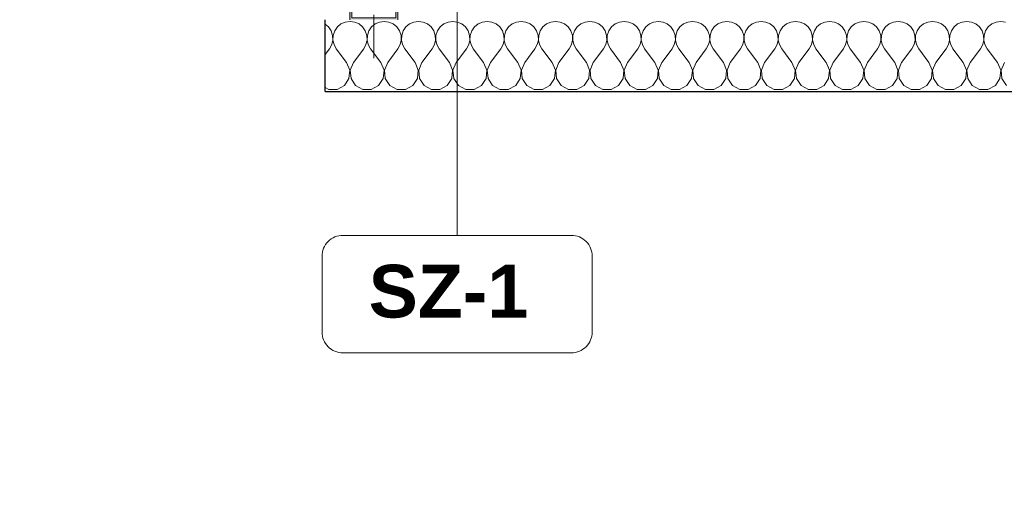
# Model space of a CAD drawing. Header units: millimetres. Extents: x -12989 to 357906, y -50379 to 30884.
# Tile 120 of 256: x 9811 to 11864, y -823 to 150. Entities that reach past the tile are written whole.
import ezdxf

# ---------------------------------------------------------------- set-up
doc = ezdxf.new("R2010")
doc.units = ezdxf.units.MM
doc.header["$MEASUREMENT"] = 0
doc.linetypes.add('Wipeout_Contour', pattern=[1000, 0, -1000])
for name, color, linetype in [('A_OZN_ODNOSNIKI', 7, 'Continuous'), ('AS_Belki.Import IFC', 7, 'Continuous'), ('Nowe_A__SCIANY', 7, 'Continuous'), ('Nowe_A_WYM_ZEWNETRZNE', 7, 'Continuous')]:
    doc.layers.add(name, color=color, linetype=linetype)
for name, color, linetype, lineweight in [('A_OZN_ODNOSNIKI_Nr_pióra__6', 7, 'Continuous', 13), ('A_OZN_ODNOSNIKI_Nr_pióra__85', 7, 'Continuous', 13), ('AS_Belki.Import IFC_Nr_pióra__1', 7, 'Continuous', 13), ('AS_Belki.Import IFC_Nr_pióra__20', 1, 'Continuous', 13), ('Nowe_A__SCIANY_Nr_pióra__27', 7, 'Continuous', 25), ('Nowe_A_WYM_ZEWNETRZNE_Nr_pióra__1', 7, 'Continuous', 13), ('Nowe_A_WYM_ZEWNETRZNE_Nr_pióra__45', 7, 'Continuous', 15), ('Nowe_A_WYM_ZEWNETRZNE_Nr_pióra__85', 7, 'Continuous', 13)]:
    doc.layers.add(name, color=color, linetype=linetype, lineweight=lineweight)
doc.layers.add('Nowe_A__SCIANY_Nr_pióra__174', color=7, linetype='Continuous', lineweight=5, true_color=0x6a6a6a)
doc.styles.add('STYL_AUTOMATYCZNY_3', font='arial.ttf')
doc.styles.add('STYL_AUTOMATYCZNY_4', font='arial.ttf')
doc.dimstyles.new('STYL_AUTOMATYCZNY__1', dxfattribs={"dimtxt": 139.999998, "dimasz": 71.25, "dimexe": 0.18, "dimexo": 0.0625, "dimgap": 0, "dimtad": 1, "dimtih": 1, "dimtoh": 1, "dimdec": 0, "dimlfac": 0.1, "dimzin": 0, "dimdsep": 46, "dimtxsty": 'STYL_AUTOMATYCZNY_3', "dimblk": 'ARROWHEAD_6', "dimblk1": 'ARROWHEAD_6', "dimblk2": 'ARROWHEAD_6', "dimcen": 0.09, "dimse1": 1, "dimse2": 1, "dimclrd": 7, "dimclre": 7, "dimclrt": 7, "dimadec": 0, "dimazin": 0, "dimtfac": 1, "dimtdec": 4, "dimtmove": 0, "dimatfit": 3, "dimfxl": 0, "dimtolj": 1, "dimtzin": 0, "dimarcsym": 0})
doc.dimstyles.new('STYL_AUTOMATYCZNY__2', dxfattribs={"dimtxt": 139.999998, "dimasz": 71.25, "dimexe": 0.18, "dimexo": 0.0625, "dimgap": 0, "dimtad": 1, "dimdec": 0, "dimlfac": 0.1, "dimzin": 0, "dimdsep": 46, "dimtxsty": 'STYL_AUTOMATYCZNY_3', "dimblk": 'ARROWHEAD_6', "dimblk1": 'ARROWHEAD_6', "dimblk2": 'ARROWHEAD_6', "dimcen": 0.09, "dimse1": 1, "dimse2": 1, "dimclrd": 7, "dimclre": 7, "dimclrt": 7, "dimadec": 0, "dimazin": 0, "dimtfac": 1, "dimtdec": 4, "dimtmove": 0, "dimatfit": 3, "dimfxl": 0, "dimtolj": 1, "dimtzin": 0, "dimarcsym": 0})

# ---------------------------------------------------------------- blocks, each defined once
blk = doc.blocks.new('*X17')
at = {"layer": 'Nowe_A__SCIANY_Nr_pióra__174', "color": 251, "linetype": 'Continuous', "lineweight": 5, "true_color": 0x6a6a6a}
for p, q in [((10490.2, 145.1), (10481.2, 141.1)), ((10500, 146.4), (10490.2, 145.1)), ((10509.8, 145.1), (10500, 146.4)), ((10518.8, 141.1), (10509.8, 145.1)), ((10561.7, 145.1), (10552.7, 141.1)), ((10571.4, 146.4), (10561.7, 145.1)), ((10581.2, 145.1), (10571.4, 146.4)), ((10590.2, 141.1), (10581.2, 145.1)), ((10633.1, 145.1), (10624.1, 141.1)), ((10642.9, 146.4), (10633.1, 145.1)), ((10652.6, 145.1), (10642.9, 146.4)), ((10661.6, 141.1), (10652.6, 145.1)), ((10704.5, 145.1), (10695.5, 141.1)), ((10714.3, 146.4), (10704.5, 145.1)), ((10724, 145.1), (10714.3, 146.4)), ((10733.1, 141.1), (10724, 145.1)), ((10776, 145.1), (10766.9, 141.1)), ((10785.7, 146.4), (10776, 145.1)), ((10795.5, 145.1), (10785.7, 146.4)), ((10804.5, 141.1), (10795.5, 145.1)), ((10847.4, 145.1), (10838.4, 141.1)), ((10857.1, 146.4), (10847.4, 145.1)), ((10866.9, 145.1), (10857.1, 146.4)), ((10875.9, 141.1), (10866.9, 145.1)), ((10918.8, 145.1), (10909.8, 141.1)), ((10928.6, 146.4), (10918.8, 145.1)), ((10938.3, 145.1), (10928.6, 146.4)), ((10947.3, 141.1), (10938.3, 145.1)), ((10990.2, 145.1), (10981.2, 141.1)), ((11000, 146.4), (10990.2, 145.1)), ((11009.8, 145.1), (11000, 146.4)), ((11018.8, 141.1), (11009.8, 145.1)), ((11061.7, 145.1), (11052.7, 141.1)), ((11071.4, 146.4), (11061.7, 145.1)), ((11081.2, 145.1), (11071.4, 146.4)), ((11090.2, 141.1), (11081.2, 145.1)), ((11133.1, 145.1), (11124.1, 141.1)), ((11142.9, 146.4), (11133.1, 145.1)), ((11152.6, 145.1), (11142.9, 146.4)), ((11161.6, 141.1), (11152.6, 145.1)), ((11204.5, 145.1), (11195.5, 141.1)), ((11214.3, 146.4), (11204.5, 145.1)), ((11224, 145.1), (11214.3, 146.4)), ((11233.1, 141.1), (11224, 145.1)), ((11276, 145.1), (11266.9, 141.1)), ((11285.7, 146.4), (11276, 145.1)), ((11295.5, 145.1), (11285.7, 146.4)), ((11304.5, 141.1), (11295.5, 145.1)), ((11347.4, 145.1), (11338.4, 141.1)), ((11357.1, 146.4), (11347.4, 145.1)), ((11366.9, 145.1), (11357.1, 146.4)), ((11375.9, 141.1), (11366.9, 145.1)), ((11418.8, 145.1), (11409.8, 141.1)), ((11428.6, 146.4), (11418.8, 145.1)), ((11438.3, 145.1), (11428.6, 146.4)), ((11447.3, 141.1), (11438.3, 145.1)), ((11490.2, 145.1), (11481.2, 141.1)), ((11500, 146.4), (11490.2, 145.1)), ((11509.8, 145.1), (11500, 146.4)), ((11518.8, 141.1), (11509.8, 145.1)), ((11561.7, 145.1), (11552.7, 141.1)), ((11571.4, 146.4), (11561.7, 145.1)), ((11581.2, 145.1), (11571.4, 146.4)), ((11590.2, 141.1), (11581.2, 145.1)), ((11633.1, 145.1), (11624.1, 141.1)), ((11642.9, 146.4), (11633.1, 145.1)), ((11652.6, 145.1), (11642.9, 146.4)), ((11661.6, 141.1), (11652.6, 145.1)), ((11704.5, 145.1), (11695.5, 141.1)), ((11714.3, 146.4), (11704.5, 145.1)), ((11724, 145.1), (11714.3, 146.4)), ((11733.1, 141.1), (11724, 145.1)), ((11776, 145.1), (11766.9, 141.1)), ((11785.7, 146.4), (11776, 145.1)), ((11795.5, 145.1), (11785.7, 146.4)), ((11804.5, 141.1), (11795.5, 145.1)), ((11847.4, 145.1), (11838.4, 141.1)), ((11857.1, 146.4), (11847.4, 145.1)), ((11866.9, 145.1), (11857.1, 146.4)), ((10454.9, 134.8), (10448.1, 140.5)), ((10460.5, 126.7), (10454.9, 134.8)), ((10463.7, 117.3), (10460.5, 126.7)), ((10468.1, 126.7), (10464.9, 117.3)), ((10473.6, 134.8), (10468.1, 126.7)), ((10481.2, 141.1), (10473.6, 134.8)), ((10526.4, 134.8), (10518.8, 141.1)), ((10531.9, 126.7), (10526.4, 134.8)), ((10535.1, 117.3), (10531.9, 126.7)), ((10539.5, 126.7), (10536.3, 117.3)), ((10545.1, 134.8), (10539.5, 126.7)), ((10552.7, 141.1), (10545.1, 134.8)), ((10597.8, 134.8), (10590.2, 141.1)), ((10603.4, 126.7), (10597.8, 134.8)), ((10606.5, 117.3), (10603.4, 126.7)), ((10610.9, 126.7), (10607.8, 117.3)), ((10616.5, 134.8), (10610.9, 126.7)), ((10624.1, 141.1), (10616.5, 134.8)), ((10669.2, 134.8), (10661.6, 141.1)), ((10674.8, 126.7), (10669.2, 134.8)), ((10677.9, 117.3), (10674.8, 126.7)), ((10682.3, 126.7), (10679.2, 117.3)), ((10687.9, 134.8), (10682.3, 126.7)), ((10695.5, 141.1), (10687.9, 134.8)), ((10740.6, 134.8), (10733.1, 141.1)), ((10746.2, 126.7), (10740.6, 134.8)), ((10749.4, 117.3), (10746.2, 126.7)), ((10753.8, 126.7), (10750.6, 117.3)), ((10759.4, 134.8), (10753.8, 126.7)), ((10766.9, 141.1), (10759.4, 134.8)), ((10812.1, 134.8), (10804.5, 141.1)), ((10817.7, 126.7), (10812.1, 134.8)), ((10820.8, 117.3), (10817.7, 126.7)), ((10825.2, 126.7), (10822.1, 117.3)), ((10830.8, 134.8), (10825.2, 126.7)), ((10838.4, 141.1), (10830.8, 134.8)), ((10883.5, 134.8), (10875.9, 141.1)), ((10889.1, 126.7), (10883.5, 134.8)), ((10892.2, 117.3), (10889.1, 126.7)), ((10896.6, 126.7), (10893.5, 117.3)), ((10902.2, 134.8), (10896.6, 126.7)), ((10909.8, 141.1), (10902.2, 134.8)), ((10954.9, 134.8), (10947.3, 141.1)), ((10960.5, 126.7), (10954.9, 134.8)), ((10963.7, 117.3), (10960.5, 126.7)), ((10968.1, 126.7), (10964.9, 117.3)), ((10973.6, 134.8), (10968.1, 126.7)), ((10981.2, 141.1), (10973.6, 134.8)), ((11026.4, 134.8), (11018.8, 141.1)), ((11031.9, 126.7), (11026.4, 134.8)), ((11035.1, 117.3), (11031.9, 126.7)), ((11039.5, 126.7), (11036.3, 117.3)), ((11045.1, 134.8), (11039.5, 126.7)), ((11052.7, 141.1), (11045.1, 134.8)), ((11097.8, 134.8), (11090.2, 141.1)), ((11103.4, 126.7), (11097.8, 134.8)), ((11106.5, 117.3), (11103.4, 126.7)), ((11110.9, 126.7), (11107.8, 117.3)), ((11116.5, 134.8), (11110.9, 126.7)), ((11124.1, 141.1), (11116.5, 134.8)), ((11169.2, 134.8), (11161.6, 141.1)), ((11174.8, 126.7), (11169.2, 134.8)), ((11177.9, 117.3), (11174.8, 126.7)), ((11182.3, 126.7), (11179.2, 117.3)), ((11187.9, 134.8), (11182.3, 126.7)), ((11195.5, 141.1), (11187.9, 134.8)), ((11240.6, 134.8), (11233.1, 141.1)), ((11246.2, 126.7), (11240.6, 134.8)), ((11249.4, 117.3), (11246.2, 126.7)), ((11253.8, 126.7), (11250.6, 117.3)), ((11259.4, 134.8), (11253.8, 126.7)), ((11266.9, 141.1), (11259.4, 134.8)), ((11312.1, 134.8), (11304.5, 141.1)), ((11317.7, 126.7), (11312.1, 134.8)), ((11320.8, 117.3), (11317.7, 126.7)), ((11325.2, 126.7), (11322.1, 117.3)), ((11330.8, 134.8), (11325.2, 126.7)), ((11338.4, 141.1), (11330.8, 134.8)), ((11383.5, 134.8), (11375.9, 141.1)), ((11389.1, 126.7), (11383.5, 134.8)), ((11392.2, 117.3), (11389.1, 126.7)), ((11396.6, 126.7), (11393.5, 117.3)), ((11402.2, 134.8), (11396.6, 126.7)), ((11409.8, 141.1), (11402.2, 134.8)), ((11454.9, 134.8), (11447.3, 141.1)), ((11460.5, 126.7), (11454.9, 134.8)), ((11463.7, 117.3), (11460.5, 126.7)), ((11468.1, 126.7), (11464.9, 117.3)), ((11473.6, 134.8), (11468.1, 126.7)), ((11481.2, 141.1), (11473.6, 134.8)), ((11526.4, 134.8), (11518.8, 141.1)), ((11531.9, 126.7), (11526.4, 134.8)), ((11535.1, 117.3), (11531.9, 126.7)), ((11539.5, 126.7), (11536.3, 117.3)), ((11545.1, 134.8), (11539.5, 126.7)), ((11552.7, 141.1), (11545.1, 134.8)), ((11597.8, 134.8), (11590.2, 141.1)), ((11603.4, 126.7), (11597.8, 134.8)), ((11606.5, 117.3), (11603.4, 126.7)), ((11610.9, 126.7), (11607.8, 117.3)), ((11616.5, 134.8), (11610.9, 126.7)), ((11624.1, 141.1), (11616.5, 134.8)), ((11669.2, 134.8), (11661.6, 141.1)), ((11674.8, 126.7), (11669.2, 134.8)), ((11677.9, 117.3), (11674.8, 126.7)), ((11682.3, 126.7), (11679.2, 117.3)), ((11687.9, 134.8), (11682.3, 126.7)), ((11695.5, 141.1), (11687.9, 134.8)), ((11740.6, 134.8), (11733.1, 141.1)), ((11746.2, 126.7), (11740.6, 134.8)), ((11749.4, 117.3), (11746.2, 126.7)), ((11753.8, 126.7), (11750.6, 117.3)), ((11759.4, 134.8), (11753.8, 126.7)), ((11766.9, 141.1), (11759.4, 134.8)), ((11812.1, 134.8), (11804.5, 141.1)), ((11817.7, 126.7), (11812.1, 134.8)), ((11820.8, 117.3), (11817.7, 126.7)), ((11825.2, 126.7), (11822.1, 117.3)), ((11830.8, 134.8), (11825.2, 126.7)), ((11838.4, 141.1), (11830.8, 134.8)), ((10461.9, 97.9), (10464.1, 107.5)), ((10464.1, 107.5), (10463.7, 117.3)), ((10464.9, 117.3), (10464.4, 107.5)), ((10464.4, 107.5), (10466.7, 97.9)), ((10533.3, 97.9), (10535.6, 107.5)), ((10535.6, 107.5), (10535.1, 117.3)), ((10536.3, 117.3), (10535.9, 107.5)), ((10535.9, 107.5), (10538.1, 97.9)), ((10604.8, 97.9), (10607, 107.5)), ((10607, 107.5), (10606.5, 117.3)), ((10607.8, 117.3), (10607.3, 107.5)), ((10607.3, 107.5), (10609.5, 97.9)), ((10676.2, 97.9), (10678.4, 107.5)), ((10678.4, 107.5), (10677.9, 117.3)), ((10679.2, 117.3), (10678.7, 107.5)), ((10678.7, 107.5), (10680.9, 97.9)), ((10747.6, 97.9), (10749.9, 107.5)), ((10749.9, 107.5), (10749.4, 117.3)), ((10750.6, 117.3), (10750.1, 107.5)), ((10750.1, 107.5), (10752.4, 97.9)), ((10819.1, 97.9), (10821.3, 107.5)), ((10821.3, 107.5), (10820.8, 117.3)), ((10822.1, 117.3), (10821.6, 107.5)), ((10821.6, 107.5), (10823.8, 97.9)), ((10890.5, 97.9), (10892.7, 107.5)), ((10892.7, 107.5), (10892.2, 117.3)), ((10893.5, 117.3), (10893, 107.5)), ((10893, 107.5), (10895.2, 97.9)), ((10961.9, 97.9), (10964.1, 107.5)), ((10964.1, 107.5), (10963.7, 117.3)), ((10964.9, 117.3), (10964.4, 107.5)), ((10964.4, 107.5), (10966.7, 97.9)), ((11033.3, 97.9), (11035.6, 107.5)), ((11035.6, 107.5), (11035.1, 117.3)), ((11036.3, 117.3), (11035.9, 107.5)), ((11035.9, 107.5), (11038.1, 97.9)), ((11104.8, 97.9), (11107, 107.5)), ((11107, 107.5), (11106.5, 117.3)), ((11107.8, 117.3), (11107.3, 107.5)), ((11107.3, 107.5), (11109.5, 97.9)), ((11176.2, 97.9), (11178.4, 107.5)), ((11178.4, 107.5), (11177.9, 117.3)), ((11179.2, 117.3), (11178.7, 107.5)), ((11178.7, 107.5), (11180.9, 97.9)), ((11247.6, 97.9), (11249.9, 107.5)), ((11249.9, 107.5), (11249.4, 117.3)), ((11250.6, 117.3), (11250.1, 107.5)), ((11250.1, 107.5), (11252.4, 97.9)), ((11319.1, 97.9), (11321.3, 107.5)), ((11321.3, 107.5), (11320.8, 117.3)), ((11322.1, 117.3), (11321.6, 107.5)), ((11321.6, 107.5), (11323.8, 97.9)), ((11390.5, 97.9), (11392.7, 107.5)), ((11392.7, 107.5), (11392.2, 117.3)), ((11393.5, 117.3), (11393, 107.5)), ((11393, 107.5), (11395.2, 97.9)), ((11461.9, 97.9), (11464.1, 107.5)), ((11464.1, 107.5), (11463.7, 117.3)), ((11464.9, 117.3), (11464.4, 107.5)), ((11464.4, 107.5), (11466.7, 97.9)), ((11533.3, 97.9), (11535.6, 107.5)), ((11535.6, 107.5), (11535.1, 117.3)), ((11536.3, 117.3), (11535.9, 107.5)), ((11535.9, 107.5), (11538.1, 97.9)), ((11604.8, 97.9), (11607, 107.5)), ((11607, 107.5), (11606.5, 117.3)), ((11607.8, 117.3), (11607.3, 107.5)), ((11607.3, 107.5), (11609.5, 97.9)), ((11676.2, 97.9), (11678.4, 107.5)), ((11678.4, 107.5), (11677.9, 117.3)), ((11679.2, 117.3), (11678.7, 107.5)), ((11678.7, 107.5), (11680.9, 97.9)), ((11747.6, 97.9), (11749.9, 107.5)), ((11749.9, 107.5), (11749.4, 117.3)), ((11750.6, 117.3), (11750.1, 107.5)), ((11750.1, 107.5), (11752.4, 97.9)), ((11819.1, 97.9), (11821.3, 107.5)), ((11821.3, 107.5), (11820.8, 117.3)), ((11822.1, 117.3), (11821.6, 107.5)), ((11821.6, 107.5), (11823.8, 97.9)), ((10448.1, 77.2), (10457.1, 89.3)), ((10457.1, 89.3), (10461.9, 97.9)), ((10466.7, 97.9), (10471.4, 89.3)), ((10492.9, 60.7), (10471.4, 89.3)), ((10507.1, 60.7), (10528.6, 89.3)), ((10528.6, 89.3), (10533.3, 97.9)), ((10538.1, 97.9), (10542.9, 89.3)), ((10564.3, 60.7), (10542.9, 89.3)), ((10578.6, 60.7), (10600, 89.3)), ((10600, 89.3), (10604.8, 97.9)), ((10609.5, 97.9), (10614.3, 89.3)), ((10635.7, 60.7), (10614.3, 89.3)), ((10650, 60.7), (10671.4, 89.3)), ((10671.4, 89.3), (10676.2, 97.9)), ((10680.9, 97.9), (10685.7, 89.3)), ((10707.1, 60.7), (10685.7, 89.3)), ((10721.4, 60.7), (10742.9, 89.3)), ((10742.9, 89.3), (10747.6, 97.9)), ((10752.4, 97.9), (10757.1, 89.3)), ((10778.6, 60.7), (10757.1, 89.3)), ((10792.9, 60.7), (10814.3, 89.3)), ((10814.3, 89.3), (10819.1, 97.9)), ((10823.8, 97.9), (10828.6, 89.3)), ((10850, 60.7), (10828.6, 89.3)), ((10864.3, 60.7), (10885.7, 89.3)), ((10885.7, 89.3), (10890.5, 97.9)), ((10895.2, 97.9), (10900, 89.3)), ((10921.4, 60.7), (10900, 89.3)), ((10935.7, 60.7), (10957.1, 89.3)), ((10957.1, 89.3), (10961.9, 97.9)), ((10966.7, 97.9), (10971.4, 89.3)), ((10992.9, 60.7), (10971.4, 89.3)), ((11007.1, 60.7), (11028.6, 89.3)), ((11028.6, 89.3), (11033.3, 97.9)), ((11038.1, 97.9), (11042.9, 89.3)), ((11064.3, 60.7), (11042.9, 89.3)), ((11078.6, 60.7), (11100, 89.3)), ((11100, 89.3), (11104.8, 97.9)), ((11109.5, 97.9), (11114.3, 89.3)), ((11135.7, 60.7), (11114.3, 89.3)), ((11150, 60.7), (11171.4, 89.3)), ((11171.4, 89.3), (11176.2, 97.9)), ((11180.9, 97.9), (11185.7, 89.3)), ((11207.1, 60.7), (11185.7, 89.3)), ((11221.4, 60.7), (11242.9, 89.3)), ((11242.9, 89.3), (11247.6, 97.9)), ((11252.4, 97.9), (11257.1, 89.3)), ((11278.6, 60.7), (11257.1, 89.3)), ((11292.9, 60.7), (11314.3, 89.3)), ((11314.3, 89.3), (11319.1, 97.9)), ((11323.8, 97.9), (11328.6, 89.3)), ((11350, 60.7), (11328.6, 89.3)), ((11364.3, 60.7), (11385.7, 89.3)), ((11385.7, 89.3), (11390.5, 97.9)), ((11395.2, 97.9), (11400, 89.3)), ((11421.4, 60.7), (11400, 89.3)), ((11435.7, 60.7), (11457.1, 89.3)), ((11457.1, 89.3), (11461.9, 97.9)), ((11466.7, 97.9), (11471.4, 89.3)), ((11492.9, 60.7), (11471.4, 89.3)), ((11507.1, 60.7), (11528.6, 89.3)), ((11528.6, 89.3), (11533.3, 97.9)), ((11538.1, 97.9), (11542.9, 89.3)), ((11564.3, 60.7), (11542.9, 89.3)), ((11578.6, 60.7), (11600, 89.3)), ((11600, 89.3), (11604.8, 97.9)), ((11609.5, 97.9), (11614.3, 89.3)), ((11635.7, 60.7), (11614.3, 89.3)), ((11650, 60.7), (11671.4, 89.3)), ((11671.4, 89.3), (11676.2, 97.9)), ((11680.9, 97.9), (11685.7, 89.3)), ((11707.1, 60.7), (11685.7, 89.3)), ((11721.4, 60.7), (11742.9, 89.3)), ((11742.9, 89.3), (11747.6, 97.9)), ((11752.4, 97.9), (11757.1, 89.3)), ((11778.6, 60.7), (11757.1, 89.3)), ((11792.9, 60.7), (11814.3, 89.3)), ((11814.3, 89.3), (11819.1, 97.9)), ((11823.8, 97.9), (11828.6, 89.3)), ((11850, 60.7), (11828.6, 89.3)), ((10499.6, 44.7), (10492.9, 60.7)), ((10497.9, 27.4), (10499.6, 44.7)), ((10507.1, 60.7), (10500.4, 44.7)), ((10500.4, 44.7), (10502.1, 27.4)), ((10571, 44.7), (10564.3, 60.7)), ((10569.4, 27.4), (10571, 44.7)), ((10578.6, 60.7), (10571.8, 44.7)), ((10571.8, 44.7), (10573.5, 27.4)), ((10642.4, 44.7), (10635.7, 60.7)), ((10640.8, 27.4), (10642.4, 44.7)), ((10650, 60.7), (10643.3, 44.7)), ((10643.3, 44.7), (10644.9, 27.4)), ((10713.9, 44.7), (10707.1, 60.7)), ((10712.2, 27.4), (10713.9, 44.7)), ((10721.4, 60.7), (10714.7, 44.7)), ((10714.7, 44.7), (10716.3, 27.4)), ((10785.3, 44.7), (10778.6, 60.7)), ((10783.7, 27.4), (10785.3, 44.7)), ((10792.9, 60.7), (10786.1, 44.7)), ((10786.1, 44.7), (10787.8, 27.4)), ((10856.7, 44.7), (10850, 60.7)), ((10855.1, 27.4), (10856.7, 44.7)), ((10864.3, 60.7), (10857.6, 44.7)), ((10857.6, 44.7), (10859.2, 27.4)), ((10928.2, 44.7), (10921.4, 60.7)), ((10926.5, 27.4), (10928.2, 44.7)), ((10935.7, 60.7), (10929, 44.7)), ((10929, 44.7), (10930.6, 27.4)), ((10999.6, 44.7), (10992.9, 60.7)), ((10997.9, 27.4), (10999.6, 44.7)), ((11007.1, 60.7), (11000.4, 44.7)), ((11000.4, 44.7), (11002.1, 27.4)), ((11071, 44.7), (11064.3, 60.7)), ((11069.4, 27.4), (11071, 44.7)), ((11078.6, 60.7), (11071.8, 44.7)), ((11071.8, 44.7), (11073.5, 27.4)), ((11142.4, 44.7), (11135.7, 60.7)), ((11140.8, 27.4), (11142.4, 44.7)), ((11150, 60.7), (11143.3, 44.7)), ((11143.3, 44.7), (11144.9, 27.4)), ((11213.9, 44.7), (11207.1, 60.7)), ((11212.2, 27.4), (11213.9, 44.7)), ((11221.4, 60.7), (11214.7, 44.7)), ((11214.7, 44.7), (11216.3, 27.4)), ((11285.3, 44.7), (11278.6, 60.7)), ((11283.7, 27.4), (11285.3, 44.7)), ((11292.9, 60.7), (11286.1, 44.7)), ((11286.1, 44.7), (11287.8, 27.4)), ((11356.7, 44.7), (11350, 60.7)), ((11355.1, 27.4), (11356.7, 44.7)), ((11364.3, 60.7), (11357.6, 44.7)), ((11357.6, 44.7), (11359.2, 27.4)), ((11428.2, 44.7), (11421.4, 60.7)), ((11426.5, 27.4), (11428.2, 44.7)), ((11435.7, 60.7), (11429, 44.7)), ((11429, 44.7), (11430.6, 27.4)), ((11499.6, 44.7), (11492.9, 60.7)), ((11497.9, 27.4), (11499.6, 44.7)), ((11507.1, 60.7), (11500.4, 44.7)), ((11500.4, 44.7), (11502.1, 27.4)), ((11571, 44.7), (11564.3, 60.7)), ((11569.4, 27.4), (11571, 44.7)), ((11578.6, 60.7), (11571.8, 44.7)), ((11571.8, 44.7), (11573.5, 27.4)), ((11642.4, 44.7), (11635.7, 60.7)), ((11640.8, 27.4), (11642.4, 44.7)), ((11650, 60.7), (11643.3, 44.7)), ((11643.3, 44.7), (11644.9, 27.4)), ((11713.9, 44.7), (11707.1, 60.7)), ((11712.2, 27.4), (11713.9, 44.7)), ((11721.4, 60.7), (11714.7, 44.7)), ((11714.7, 44.7), (11716.3, 27.4)), ((11785.3, 44.7), (11778.6, 60.7)), ((11783.7, 27.4), (11785.3, 44.7)), ((11792.9, 60.7), (11786.1, 44.7)), ((11786.1, 44.7), (11787.8, 27.4)), ((11856.7, 44.7), (11850, 60.7)), ((11855.1, 27.4), (11856.7, 44.7)), ((11864.3, 60.7), (11857.6, 44.7)), ((11857.6, 44.7), (11859.2, 27.4)), ((10488.3, 12.9), (10497.9, 27.4)), ((10502.1, 27.4), (10511.7, 12.9)), ((10559.7, 12.9), (10569.4, 27.4)), ((10573.5, 27.4), (10583.1, 12.9)), ((10631.2, 12.9), (10640.8, 27.4)), ((10644.9, 27.4), (10654.5, 12.9)), ((10702.6, 12.9), (10712.2, 27.4)), ((10716.3, 27.4), (10726, 12.9)), ((10774, 12.9), (10783.7, 27.4)), ((10787.8, 27.4), (10797.4, 12.9)), ((10845.5, 12.9), (10855.1, 27.4)), ((10859.2, 27.4), (10868.8, 12.9)), ((10916.9, 12.9), (10926.5, 27.4)), ((10930.6, 27.4), (10940.3, 12.9)), ((10988.3, 12.9), (10997.9, 27.4)), ((11002.1, 27.4), (11011.7, 12.9)), ((11059.7, 12.9), (11069.4, 27.4)), ((11073.5, 27.4), (11083.1, 12.9)), ((11131.2, 12.9), (11140.8, 27.4)), ((11144.9, 27.4), (11154.5, 12.9)), ((11202.6, 12.9), (11212.2, 27.4)), ((11216.3, 27.4), (11226, 12.9)), ((11274, 12.9), (11283.7, 27.4)), ((11287.8, 27.4), (11297.4, 12.9)), ((11345.5, 12.9), (11355.1, 27.4)), ((11359.2, 27.4), (11368.8, 12.9)), ((11416.9, 12.9), (11426.5, 27.4)), ((11430.6, 27.4), (11440.3, 12.9)), ((11488.3, 12.9), (11497.9, 27.4)), ((11502.1, 27.4), (11511.7, 12.9)), ((11559.7, 12.9), (11569.4, 27.4)), ((11573.5, 27.4), (11583.1, 12.9)), ((11631.2, 12.9), (11640.8, 27.4)), ((11644.9, 27.4), (11654.5, 12.9)), ((11702.6, 12.9), (11712.2, 27.4)), ((11716.3, 27.4), (11726, 12.9)), ((11774, 12.9), (11783.7, 27.4)), ((11787.8, 27.4), (11797.4, 12.9)), ((11845.5, 12.9), (11855.1, 27.4)), ((11859.2, 27.4), (11868.8, 12.9)), ((10448.1, 8.7), (10455.6, 4.6)), ((10455.6, 4.6), (10473, 4.6)), ((10473, 4.6), (10488.3, 12.9)), ((10511.7, 12.9), (10527, 4.6)), ((10527, 4.6), (10544.4, 4.6)), ((10544.4, 4.6), (10559.7, 12.9)), ((10583.1, 12.9), (10598.4, 4.6)), ((10598.4, 4.6), (10615.8, 4.6)), ((10615.8, 4.6), (10631.2, 12.9)), ((10654.5, 12.9), (10669.9, 4.6)), ((10669.9, 4.6), (10687.3, 4.6)), ((10687.3, 4.6), (10702.6, 12.9)), ((10726, 12.9), (10741.3, 4.6)), ((10741.3, 4.6), (10758.7, 4.6)), ((10758.7, 4.6), (10774, 12.9)), ((10797.4, 12.9), (10812.7, 4.6)), ((10812.7, 4.6), (10830.1, 4.6)), ((10830.1, 4.6), (10845.5, 12.9)), ((10868.8, 12.9), (10884.2, 4.6)), ((10884.2, 4.6), (10901.6, 4.6)), ((10901.6, 4.6), (10916.9, 12.9)), ((10940.3, 12.9), (10955.6, 4.6)), ((10955.6, 4.6), (10973, 4.6)), ((10973, 4.6), (10988.3, 12.9)), ((11011.7, 12.9), (11027, 4.6)), ((11027, 4.6), (11044.4, 4.6)), ((11044.4, 4.6), (11059.7, 12.9)), ((11083.1, 12.9), (11098.4, 4.6)), ((11098.4, 4.6), (11115.8, 4.6)), ((11115.8, 4.6), (11131.2, 12.9)), ((11154.5, 12.9), (11169.9, 4.6)), ((11169.9, 4.6), (11187.3, 4.6)), ((11187.3, 4.6), (11202.6, 12.9)), ((11226, 12.9), (11241.3, 4.6)), ((11241.3, 4.6), (11258.7, 4.6)), ((11258.7, 4.6), (11274, 12.9)), ((11297.4, 12.9), (11312.7, 4.6)), ((11312.7, 4.6), (11330.1, 4.6)), ((11330.1, 4.6), (11345.5, 12.9)), ((11368.8, 12.9), (11384.2, 4.6)), ((11384.2, 4.6), (11401.6, 4.6)), ((11401.6, 4.6), (11416.9, 12.9)), ((11440.3, 12.9), (11455.6, 4.6)), ((11455.6, 4.6), (11473, 4.6)), ((11473, 4.6), (11488.3, 12.9)), ((11511.7, 12.9), (11527, 4.6)), ((11527, 4.6), (11544.4, 4.6)), ((11544.4, 4.6), (11559.7, 12.9)), ((11583.1, 12.9), (11598.4, 4.6)), ((11598.4, 4.6), (11615.8, 4.6)), ((11615.8, 4.6), (11631.2, 12.9)), ((11654.5, 12.9), (11669.9, 4.6)), ((11669.9, 4.6), (11687.3, 4.6)), ((11687.3, 4.6), (11702.6, 12.9)), ((11726, 12.9), (11741.3, 4.6)), ((11741.3, 4.6), (11758.7, 4.6)), ((11758.7, 4.6), (11774, 12.9)), ((11797.4, 12.9), (11812.7, 4.6)), ((11812.7, 4.6), (11830.1, 4.6)), ((11830.1, 4.6), (11845.5, 12.9))]:
    blk.add_line(p, q, dxfattribs=at)
blk = doc.blocks.new('Ściana_1_1', base_point=(-350, 150))
at = {"color": 254, "linetype": 'Wipeout_Contour', "lineweight": 0, "ltscale": 47563.749385}
blk.add_wipeout([(10448.1, 0), (13332.8, 0), (13332.8, 150), (10448.1, 150)], dxfattribs=at).dxf.layer = 'Nowe_A__SCIANY'
at = {"layer": 'Nowe_A__SCIANY', "color": 7, "lineweight": 25}
blk.add_blockref('*X17', (0, 0), dxfattribs=at)
at = {"color": 254, "linetype": 'Wipeout_Contour', "lineweight": 0, "ltscale": 35294.931295}
blk.add_wipeout([(7198.1, 0), (10448.1, 0), (10448.1, 150), (7198.1, 150)], dxfattribs=at).dxf.layer = 'Nowe_A__SCIANY'
at = {"layer": 'Nowe_A__SCIANY_Nr_pióra__27', "color": 7, "linetype": 'Continuous', "lineweight": 25}
blk.add_line((10448.1, 0), (10448.1, 150), dxfattribs=at)
at = {"layer": 'Nowe_A__SCIANY_Nr_pióra__27', "color": 7, "linetype": 'Continuous', "lineweight": 25, "flags": 128}
blk.add_lwpolyline([(10448.1, 0), (13332.8, 0)], dxfattribs=at)
blk = doc.blocks.new('Słup_11_1', base_point=(10549.8, 240))
at = {"layer": 'AS_Belki.Import IFC', "linetype": 'Continuous', "lineweight": 0, "true_color": 0x000000}
h = blk.add_hatch(color=18, dxfattribs=at)
h.paths.add_polyline_path([(10599.8, 330), (10499.8, 330), (10499.8, 150), (10599.8, 150)])
h.paths.add_polyline_path([(10503.8, 154), (10503.8, 326), (10595.8, 326), (10595.8, 154)], flags=0)
at = {"layer": 'AS_Belki.Import IFC_Nr_pióra__1', "color": 7, "linetype": 'Continuous', "lineweight": 13, "flags": 128}
blk.add_lwpolyline([(10599.8, 150), (10599.8, 330), (10499.8, 330), (10499.8, 150)], dxfattribs=at)
blk.add_lwpolyline([(10503.8, 154), (10503.8, 326), (10595.8, 326), (10595.8, 154)], close=True, dxfattribs=at)
at = {"layer": 'AS_Belki.Import IFC_Nr_pióra__20', "color": 1, "linetype": 'Continuous', "lineweight": 13}
for p, q in [((10549.8, 320), (10549.8, 410)), ((10469.8, 240), (10389.8, 240)), ((10629.8, 240), (10709.8, 240)), ((10549.8, 160), (10549.8, 70))]:
    blk.add_line(p, q, dxfattribs=at)
blk.add_point((10549.8, 240), dxfattribs=at)
blk = doc.blocks.new('*D267')
at = {"layer": 'Nowe_A_WYM_ZEWNETRZNE_Nr_pióra__45', "color": 7, "linetype": 'Continuous', "lineweight": 15}
for p, q in [((-1341, 187.5), (-1266, 112.5)), ((-1341, 37.5), (-1266, -37.5))]:
    blk.add_line(p, q, dxfattribs=at)
at = {"layer": 'Nowe_A_WYM_ZEWNETRZNE_Nr_pióra__85', "color": 7, "linetype": 'Continuous', "lineweight": 13}
for p, q in [((-1303.5, 150), (-1303.5, 6849.8)), ((-1233.2, 150), (-1373.8, 150)), ((-1303.5, 0), (-1303.5, 150)), ((-1233.2, 0), (-1373.8, 0)), ((-1303.5, -56.2), (-1303.5, 0))]:
    blk.add_line(p, q, dxfattribs=at)
at = {"layer": 'Nowe_A_WYM_ZEWNETRZNE_Nr_pióra__1', "color": 7, "lineweight": 13, "insert": (-1331.5, -251.1), "char_height": 140, "attachment_point": 7, "rotation": 90, "style": 'STYL_AUTOMATYCZNY_3'}
blk.add_mtext('\\A1;{\\pql;\\fArial|b0|i0|c238|p0;\\W1.000000;15}', dxfattribs=at)
blk = doc.blocks.new('ARROWHEAD_6')
at = {"color": 0, "linetype": 'Continuous', "lineweight": 0}
for p, q in [((-0.5, -0.5), (0.5, 0.5)), ((0, 0), (-1, 0))]:
    blk.add_line(p, q, dxfattribs=at)
blk = doc.blocks.new('*D268')
at = {"layer": 'Nowe_A_WYM_ZEWNETRZNE_Nr_pióra__45', "color": 7, "linetype": 'Continuous', "lineweight": 15}
blk.add_line((-1341, 187.5), (-1266, 112.5), dxfattribs=at)
at = {"layer": 'Nowe_A_WYM_ZEWNETRZNE_Nr_pióra__85', "color": 7, "linetype": 'Continuous', "lineweight": 13}
blk.add_line((-1303.5, 150), (-1303.5, 6849.8), dxfattribs=at)
blk = doc.blocks.new('*D269')
at = {"layer": 'Nowe_A_WYM_ZEWNETRZNE_Nr_pióra__45', "color": 7, "linetype": 'Continuous', "lineweight": 15}
for p, q in [((-1341, 6887.3), (-1266, 6812.3)), ((-1341, 187.5), (-1266, 112.5))]:
    blk.add_line(p, q, dxfattribs=at)
at = {"layer": 'Nowe_A_WYM_ZEWNETRZNE_Nr_pióra__85', "color": 7, "linetype": 'Continuous', "lineweight": 13}
for p, q in [((-1233.2, 6849.8), (-1373.8, 6849.8)), ((-1303.5, 150), (-1303.5, 6849.8))]:
    blk.add_line(p, q, dxfattribs=at)
at = {"layer": 'Nowe_A_WYM_ZEWNETRZNE_Nr_pióra__1', "color": 7, "lineweight": 13, "char_height": 140, "attachment_point": 7, "rotation": 90, "style": 'STYL_AUTOMATYCZNY_3'}
for s, insert in [('\\A1;{\\pql;\\fArial|b0|i0|c238|p0;\\W1.000000;15}', (-1331.5, 6598.8)), ('\\A1;{\\pql;\\fArial|b0|i0|c238|p0;\\W1.000000;670}', (-1331.5, 3233))]:
    blk.add_mtext(s, dxfattribs=dict(at, insert=insert))
blk = doc.blocks.new('*D325')
at = {"layer": 'Nowe_A_WYM_ZEWNETRZNE_Nr_pióra__45', "color": 7, "linetype": 'Continuous', "lineweight": 15}
for p, q in [((5753.2, -1542.1), (5678.2, -1617.1)), ((36387.5, -1542.1), (36312.5, -1617.1))]:
    blk.add_line(p, q, dxfattribs=at)
at = {"layer": 'Nowe_A_WYM_ZEWNETRZNE_Nr_pióra__85', "color": 7, "linetype": 'Continuous', "lineweight": 13}
for p, q in [((5715.7, -1649.9), (5715.7, -1509.3)), ((36350, -1649.9), (36350, -1509.3)), ((5715.7, -1579.6), (36350, -1579.6))]:
    blk.add_line(p, q, dxfattribs=at)
at = {"layer": 'Nowe_A_WYM_ZEWNETRZNE_Nr_pióra__1', "color": 7, "lineweight": 13, "char_height": 140, "attachment_point": 7, "style": 'STYL_AUTOMATYCZNY_3'}
for s, insert in [('\\A1;{\\pql;\\fArial|b0|i0|c238|p0;\\W1.000000;3\xa0063}', (20685.9, -1551.6)), ('\\A1;{\\pql;\\fArial|b0|i0|c238|p0;\\W1.000000;15}', (36098.9, -1551.6))]:
    blk.add_mtext(s, dxfattribs=dict(at, insert=insert))
blk = doc.blocks.new('*D327')
at = {"layer": 'Nowe_A_WYM_ZEWNETRZNE_Nr_pióra__45', "color": 7, "linetype": 'Continuous', "lineweight": 15}
for p, q in [((36387.5, -1542.1), (36312.5, -1617.1)), ((36462.5, -1617.1), (36537.5, -1542.1))]:
    blk.add_line(p, q, dxfattribs=at)
at = {"layer": 'Nowe_A_WYM_ZEWNETRZNE_Nr_pióra__85', "color": 7, "linetype": 'Continuous', "lineweight": 13}
for p, q in [((36350, -1649.9), (36350, -1509.3)), ((36500, -1649.9), (36500, -1509.3)), ((5715.7, -1579.6), (36350, -1579.6)), ((36350, -1579.6), (36500, -1579.6)), ((36500, -1579.6), (36556.2, -1579.6))]:
    blk.add_line(p, q, dxfattribs=at)
blk = doc.blocks.new('*D331')
at = {"layer": 'Nowe_A_WYM_ZEWNETRZNE_Nr_pióra__45', "color": 7, "linetype": 'Continuous', "lineweight": 15}
for p, q in [((7235.6, -1790.8), (7160.6, -1865.8)), ((10485.6, -1790.8), (10410.6, -1865.8))]:
    blk.add_line(p, q, dxfattribs=at)
at = {"layer": 'Nowe_A_WYM_ZEWNETRZNE_Nr_pióra__85', "color": 7, "linetype": 'Continuous', "lineweight": 13}
for p, q in [((7198.1, -1898.6), (7198.1, -1758)), ((10448.1, -1898.6), (10448.1, -1758)), ((2557.9, -1828.3), (7198.1, -1828.3)), ((7198.1, -1828.3), (10448.1, -1828.3))]:
    blk.add_line(p, q, dxfattribs=at)
at = {"layer": 'Nowe_A_WYM_ZEWNETRZNE_Nr_pióra__1', "color": 7, "lineweight": 13, "insert": (8662.9, -1800.3), "char_height": 140, "attachment_point": 7, "style": 'STYL_AUTOMATYCZNY_3'}
blk.add_mtext('\\A1;{\\pql;\\fArial|b0|i0|c238|p0;\\W1.000000;325}', dxfattribs=at)
blk = doc.blocks.new('*D332')
at = {"layer": 'Nowe_A_WYM_ZEWNETRZNE_Nr_pióra__45', "color": 7, "linetype": 'Continuous', "lineweight": 15}
for p, q in [((10485.6, -1790.8), (10410.6, -1865.8)), ((13370.3, -1790.8), (13295.3, -1865.8))]:
    blk.add_line(p, q, dxfattribs=at)
at = {"layer": 'Nowe_A_WYM_ZEWNETRZNE_Nr_pióra__85', "color": 7, "linetype": 'Continuous', "lineweight": 13}
for p, q in [((10448.1, -1898.6), (10448.1, -1758)), ((13332.8, -1898.6), (13332.8, -1758)), ((10448.1, -1828.3), (13332.8, -1828.3))]:
    blk.add_line(p, q, dxfattribs=at)
at = {"layer": 'Nowe_A_WYM_ZEWNETRZNE_Nr_pióra__1', "color": 7, "lineweight": 13, "insert": (11730.3, -1800.3), "char_height": 140, "attachment_point": 7, "style": 'STYL_AUTOMATYCZNY_3'}
blk.add_mtext('\\A1;{\\pql;\\fArial|b0|i0|c238|p0;\\W1.000000;288}', dxfattribs=at)
blk = doc.blocks.new('*D348')
at = {"layer": 'Nowe_A_WYM_ZEWNETRZNE_Nr_pióra__45', "color": 7, "linetype": 'Continuous', "lineweight": 15}
for p, q in [((-462.5, -2288.2), (-537.5, -2363.2)), ((-312.5, -2288.2), (-387.5, -2363.2))]:
    blk.add_line(p, q, dxfattribs=at)
at = {"layer": 'Nowe_A_WYM_ZEWNETRZNE_Nr_pióra__85', "color": 7, "linetype": 'Continuous', "lineweight": 13}
for p, q in [((-500, -2396.1), (-500, -2255.4)), ((-350, -2396.1), (-350, -2255.4)), ((-556.3, -2325.7), (-500, -2325.7)), ((-500, -2325.7), (-350, -2325.7)), ((-350, -2325.7), (36500, -2325.7))]:
    blk.add_line(p, q, dxfattribs=at)
at = {"layer": 'Nowe_A_WYM_ZEWNETRZNE_Nr_pióra__1', "color": 7, "lineweight": 13, "insert": (-751.1, -2297.7), "char_height": 140, "attachment_point": 7, "style": 'STYL_AUTOMATYCZNY_3'}
blk.add_mtext('\\A1;{\\pql;\\fArial|b0|i0|c238|p0;\\W1.000000;15}', dxfattribs=at)
blk = doc.blocks.new('*D349')
at = {"layer": 'Nowe_A_WYM_ZEWNETRZNE_Nr_pióra__45', "color": 7, "linetype": 'Continuous', "lineweight": 15}
for p, q in [((-312.5, -2288.2), (-387.5, -2363.2)), ((36462.5, -2363.2), (36537.5, -2288.2))]:
    blk.add_line(p, q, dxfattribs=at)
at = {"layer": 'Nowe_A_WYM_ZEWNETRZNE_Nr_pióra__85', "color": 7, "linetype": 'Continuous', "lineweight": 13}
for p, q in [((36500, -2396.1), (36500, -2255.4)), ((-350, -2325.7), (36500, -2325.7)), ((36500, -2325.7), (36556.2, -2325.7))]:
    blk.add_line(p, q, dxfattribs=at)
at = {"layer": 'Nowe_A_WYM_ZEWNETRZNE_Nr_pióra__1', "color": 7, "lineweight": 13, "insert": (17834.8, -2297.7), "char_height": 140, "attachment_point": 7, "style": 'STYL_AUTOMATYCZNY_3'}
blk.add_mtext('\\A1;{\\pql;\\fArial|b0|i0|c238|p0;\\W1.000000;3\xa0685}', dxfattribs=at)
blk = doc.blocks.new('Etykieta_4_1', base_point=(10723.3, 0))
at = {"color": 254, "linetype": 'Wipeout_Contour', "lineweight": 0, "ltscale": 257571.876529}
blk.add_wipeout([(10961.7, -300), (10484.9, -300), (10484.9, -300), (10463.3, -305.8), (10447.5, -321.6), (10441.7, -343.2), (10441.7, -343.2), (10441.7, -501.6), (10441.7, -501.6), (10447.5, -523.3), (10463.3, -539.1), (10484.9, -544.9), (10484.9, -544.9), (10961.7, -544.9), (10961.7, -544.9), (10983.3, -539.1), (10999.2, -523.3), (11004.9, -501.6), (11004.9, -501.6), (11004.9, -343.2), (11004.9, -343.2), (10999.2, -321.6), (10983.3, -305.8)], dxfattribs=at).dxf.layer = 'A_OZN_ODNOSNIKI'
at = {"layer": 'A_OZN_ODNOSNIKI_Nr_pióra__85', "color": 7, "linetype": 'Continuous', "lineweight": 13}
for p, q in [((10723.3, 299.5), (10723.3, -299.5)), ((10723.3, -299.5), (10723.3, -300))]:
    blk.add_line(p, q, dxfattribs=at)
at = {"layer": 'A_OZN_ODNOSNIKI_Nr_pióra__85', "color": 7, "linetype": 'Continuous', "lineweight": 13, "flags": 128}
blk.add_lwpolyline([(10961.7, -300, -0.414214), (11004.9, -343.2), (11004.9, -501.6, -0.414214), (10961.7, -544.9), (10484.9, -544.9, -0.414214), (10441.7, -501.6), (10441.7, -343.2, -0.414214), (10484.9, -300)], format="xyb", close=True, dxfattribs=at)
at = {"layer": 'A_OZN_ODNOSNIKI_Nr_pióra__6', "color": 7, "lineweight": 13, "insert": (10538.9, -361.3), "char_height": 110, "attachment_point": 1, "style": 'STYL_AUTOMATYCZNY_4'}
blk.add_mtext('\\A1;{\\pql;\\pt0,6000;\\fArial|b1|i0|c238|p0;\\W1.000000;SZ-1\\fArial|b1|i0|c238|p0;\\W1.000000;\\A1{\\H.66x;\\S^  ;}\\fArial|b1|i0|c238|p0;\\W1.000000;\\fArial|b1|i0|c238|p0;\\W1.000000;\\A1{\\H.66x;\\S^  ;}\\fArial|b1|i0|c238|p0;\\W1.000000; \\fArial|b1|i0|c238|p0;\\W1.000000;\\fArial|b1|i0|c238|p0;\\W1.000000;\\fArial|b1|i0|c238|p0;\\W1.000000;\\fArial|b1|i0|c238|p0;\\W1.000000;\\fArial|b1|i0|c238|p0;\\W1.000000;\\fArial|b1|i0|c238|p0;\\W1.000000;\\fArial|b1|i0|c238|p0;\\W1.000000;\\fArial|b1|i0|c238|p0;\\W1.000000;\\fArial|b1|i0|c238|p0;\\W1.000000;\\fArial|b1|i0|c238|p0;\\W1.000000;\\fArial|b1|i0|c238|p0;\\W1.000000;\\fArial|b1|i0|c238|p0;\\W1.000000;\\fArial|b1|i0|c238|p0;\\W1.000000;\\fArial|b1|i0|c238|p0;\\W1.000000;\\fArial|b1|i0|c238|p0;\\W1.000000;\\fArial|b1|i0|c238|p0;\\W1.000000;\\fArial|b1|i0|c238|p0;\\W1.000000;\\fArial|b1|i0|c238|p0;\\W1.000000;\\fArial|b1|i0|c238|p0;\\W1.000000;\\fArial|b1|i0|c238|p0;\\W1.000000;\\fArial|b1|i0|c238|p0;\\W1.000000;\\fArial|b1|i0|c238|p0;\\W1.000000;\\fArial|b1|i0|c238|p0;\\W1.000000;\\fArial|b1|i0|c238|p0;\\W1.000000;\\fArial|b1|i0|c238|p0;\\W1.000000;\\fArial|b1|i0|c238|p0;\\W1.000000;\\fArial|b1|i0|c238|p0;\\W1.000000;\\fArial|b1|i0|c238|p0;\\W1.000000;\\fArial|b1|i0|c238|p0;\\W1.000000;\\fArial|b1|i0|c238|p0;\\W1.000000;\\fArial|b1|i0|c238|p0;\\W1.000000;\\fArial|b1|i0|c238|p0;\\W1.000000;\\fArial|b1|i0|c238|p0;\\W1.000000;\\fArial|b1|i0|c238|p0;\\W1.000000;\\fArial|b1|i0|c238|p0;\\W1.000000;\\fArial|b1|i0|c238|p0;\\W1.000000;\\fArial|b1|i0|c238|p0;\\W1.000000;\\fArial|b1|i0|c238|p0;\\W1.000000;\\fArial|b1|i0|c238|p0;\\W1.000000;\\fArial|b1|i0|c238|p0;\\W1.000000;\\fArial|b1|i0|c238|p0;\\W1.000000;\\fArial|b1|i0|c238|p0;\\W1.000000;\\fArial|b1|i0|c238|p0;\\W1.000000;}', dxfattribs=at)
blk = doc.blocks.new('*D397')
at = {"layer": 'Nowe_A_WYM_ZEWNETRZNE_Nr_pióra__45', "color": 7, "linetype": 'Continuous', "lineweight": 15}
for p, q in [((1158.9, 187.5), (1233.9, 112.5)), ((1158.9, 37.5), (1233.9, -37.5))]:
    blk.add_line(p, q, dxfattribs=at)
at = {"layer": 'Nowe_A_WYM_ZEWNETRZNE_Nr_pióra__85', "color": 7, "linetype": 'Continuous', "lineweight": 13}
for p, q in [((1196.4, 150), (1196.4, 3150)), ((1266.7, 150), (1126.1, 150)), ((1196.4, 0), (1196.4, 150)), ((1266.7, 0), (1126.1, 0)), ((1196.4, -56.2), (1196.4, 0))]:
    blk.add_line(p, q, dxfattribs=at)
at = {"layer": 'Nowe_A_WYM_ZEWNETRZNE_Nr_pióra__1', "color": 7, "lineweight": 13, "insert": (1168.4, -251.1), "char_height": 140, "attachment_point": 7, "rotation": 90, "style": 'STYL_AUTOMATYCZNY_3'}
blk.add_mtext('\\A1;{\\pql;\\fArial|b0|i0|c238|p0;\\W1.000000;15}', dxfattribs=at)
blk = doc.blocks.new('*D398')
at = {"layer": 'Nowe_A_WYM_ZEWNETRZNE_Nr_pióra__45', "color": 7, "linetype": 'Continuous', "lineweight": 15}
for p, q in [((1158.9, 3187.5), (1233.9, 3112.5)), ((1158.9, 187.5), (1233.9, 112.5))]:
    blk.add_line(p, q, dxfattribs=at)
at = {"layer": 'Nowe_A_WYM_ZEWNETRZNE_Nr_pióra__85', "color": 7, "linetype": 'Continuous', "lineweight": 13}
for p, q in [((1266.7, 3150), (1126.1, 3150)), ((1196.4, 150), (1196.4, 3150))]:
    blk.add_line(p, q, dxfattribs=at)
at = {"layer": 'Nowe_A_WYM_ZEWNETRZNE_Nr_pióra__1', "color": 7, "lineweight": 13, "char_height": 140, "attachment_point": 7, "rotation": 90, "style": 'STYL_AUTOMATYCZNY_3'}
for s, insert in [('\\A1;{\\pql;\\fArial|b0|i0|c238|p0;\\W1.000000;15}', (1168.4, 2898.9)), ('\\A1;{\\pql;\\fArial|b0|i0|c238|p0;\\W1.000000;300}', (1168.4, 1383))]:
    blk.add_mtext(s, dxfattribs=dict(at, insert=insert))
blk = doc.blocks.new('*D406')
at = {"layer": 'Nowe_A_WYM_ZEWNETRZNE_Nr_pióra__45', "color": 7, "linetype": 'Continuous', "lineweight": 15}
for p, q in [((4921.7, 187.5), (4996.7, 112.5)), ((4921.7, 37.5), (4996.7, -37.5))]:
    blk.add_line(p, q, dxfattribs=at)
at = {"layer": 'Nowe_A_WYM_ZEWNETRZNE_Nr_pióra__85', "color": 7, "linetype": 'Continuous', "lineweight": 13}
for p, q in [((4959.2, 150), (4959.2, 1850)), ((5029.5, 150), (4888.9, 150)), ((4959.2, 0), (4959.2, 150)), ((5029.5, 0), (4888.9, 0)), ((4959.2, -56.2), (4959.2, 0))]:
    blk.add_line(p, q, dxfattribs=at)
at = {"layer": 'Nowe_A_WYM_ZEWNETRZNE_Nr_pióra__1', "color": 7, "lineweight": 13, "insert": (4931.2, -251.1), "char_height": 140, "attachment_point": 7, "rotation": 90, "style": 'STYL_AUTOMATYCZNY_3'}
blk.add_mtext('\\A1;{\\pql;\\fArial|b0|i0|c238|p0;\\W1.000000;15}', dxfattribs=at)
blk = doc.blocks.new('*D407')
at = {"layer": 'Nowe_A_WYM_ZEWNETRZNE_Nr_pióra__45', "color": 7, "linetype": 'Continuous', "lineweight": 15}
for p, q in [((4921.7, 1887.5), (4996.7, 1812.5)), ((4921.7, 187.5), (4996.7, 112.5))]:
    blk.add_line(p, q, dxfattribs=at)
at = {"layer": 'Nowe_A_WYM_ZEWNETRZNE_Nr_pióra__85', "color": 7, "linetype": 'Continuous', "lineweight": 13}
for p, q in [((5029.5, 1850), (4888.9, 1850)), ((4959.2, 150), (4959.2, 1850))]:
    blk.add_line(p, q, dxfattribs=at)
at = {"layer": 'Nowe_A_WYM_ZEWNETRZNE_Nr_pióra__1', "color": 7, "lineweight": 13, "char_height": 140, "attachment_point": 7, "rotation": 90, "style": 'STYL_AUTOMATYCZNY_3'}
for s, insert in [('\\A1;{\\pql;\\fArial|b0|i0|c238|p0;\\W1.000000;15}', (4931.2, 1598.9)), ('\\A1;{\\pql;\\fArial|b0|i0|c238|p0;\\W1.000000;170}', (4931.2, 733))]:
    blk.add_mtext(s, dxfattribs=dict(at, insert=insert))

msp = doc.modelspace()

# ---------------------------------------------------------------- block references
at = {"layer": 'Nowe_A__SCIANY', "color": 7, "lineweight": 25}
msp.add_blockref('Ściana_1_1', (-350, 150), dxfattribs=at)

# ---------------------------------------------------------------- next in the draw order: block references
at = {"layer": 'AS_Belki.Import IFC', "color": 7, "lineweight": 25}
msp.add_blockref('Słup_11_1', (10549.8, 240), dxfattribs=at)

# ---------------------------------------------------------------- next in the draw order: dimensions: what is measured, and where the dimension line sits
at = {"layer": 'Nowe_A_WYM_ZEWNETRZNE', "color": 7, "linetype": 'Continuous', "lineweight": 13}
for base, p1, p2, picture, middle in [((36350, -1579.6), (5715.7, 7500), (36350, 150), '*D325', (20926, -1481.6)), ((36500, -1579.6), (36350, 7500), (36500, 7500), '*D327', (36205.5, -1481.6)), ((-350, -2325.7), (-500, 0), (-350, 150), '*D348', (-644.5, -2227.7)), ((36500, -2325.7), (-350, 150), (36500, 0), '*D349', (18074.9, -2227.7)), ((10448.1, -1828.3), (7198.1, 0), (10448.1, 0), '*D331', (8822.7, -1730.3)), ((13332.8, -1828.3), (10448.1, 0), (13332.8, 0), '*D332', (11890.1, -1730.3))]:
    dim = msp.add_linear_dim(base=base, p1=p1, p2=p2, dimstyle='STYL_AUTOMATYCZNY__1', dxfattribs=at)
    dim.commit()
    dim.dimension.update_dxf_attribs({"geometry": picture, "text_midpoint": middle, "dimtype": 160})
for base, p1, p2, picture, middle in [((-1303.5, 6849.8), (18000, 150), (2607.9, 6849.8), '*D269', (-1401.5, 3392.8)), ((-1303.5, 150), (18000, 0), (-350, 150), '*D267', (-1401.5, -144.5)), ((-1303.5145359, 150), (-350, 150), (18000, 150), '*D268', (-1401.5145349, 149.8814173))]:
    dim = msp.add_linear_dim(base=base, p1=p1, p2=p2, angle=90, dimstyle='STYL_AUTOMATYCZNY__2', dxfattribs=at)
    dim.commit()
    dim.dimension.update_dxf_attribs({"geometry": picture, "text_midpoint": middle, "dimtype": 160, "text_rotation": 90})

# ---------------------------------------------------------------- next in the draw order: block references
at = {"layer": 'A_OZN_ODNOSNIKI', "color": 7, "linetype": 'Continuous', "lineweight": 13}
msp.add_blockref('Etykieta_4_1', (10723.3, 0), dxfattribs=at)

# ---------------------------------------------------------------- next in the draw order: dimensions: what is measured, and where the dimension line sits
at = {"layer": 'Nowe_A_WYM_ZEWNETRZNE', "color": 7, "linetype": 'Continuous', "lineweight": 13}
for base, p1, p2, picture, middle in [((1196.4, 3150), (18000, 150), (1657.9, 3150), '*D398', (1098.4, 1542.9)), ((1196.4, 150), (18000, 0), (18000, 150), '*D397', (1098.4, -144.5)), ((4959.2, 1850), (18000, 150), (4010.7, 1850), '*D407', (4861.2, 892.9)), ((4959.2, 150), (18000, 0), (18000, 150), '*D406', (4861.2, -144.5))]:
    dim = msp.add_linear_dim(base=base, p1=p1, p2=p2, angle=90, dimstyle='STYL_AUTOMATYCZNY__2', dxfattribs=at)
    dim.commit()
    dim.dimension.update_dxf_attribs({"geometry": picture, "text_midpoint": middle, "dimtype": 160, "text_rotation": 90})

doc.saveas('drawing.dxf')
